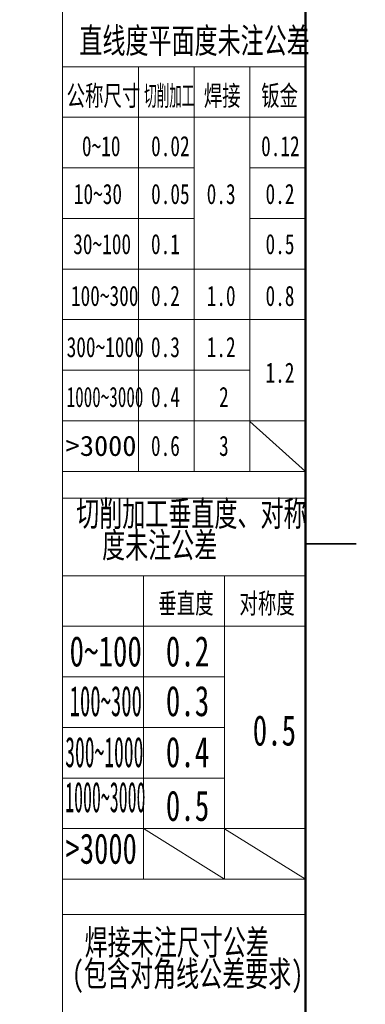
# Model space of a CAD drawing. Header units: millimetres. Extents: x -4 to 420, y 0 to 297.
# Tile 2 of 14: x -4 to 30, y 104 to 201. Entities that reach past the tile are written whole.
import ezdxf

# ---------------------------------------------------------------- set-up
doc = ezdxf.new("R2010")
doc.units = ezdxf.units.MM
doc.linetypes.add('CENTERX2', pattern=[20.32, 12.7, -2.54, 2.54, -2.54])
doc.layers.get('0').update_dxf_attribs({"lineweight": 18})
doc.layers.add('标注层', color=150, linetype='Continuous', lineweight=18)
doc.styles.add('SLDTEXTSTYLE0', font='txt', dxfattribs={"width": 0.7})
doc.styles.add('SLDTEXTSTYLE11', font='txt', dxfattribs={"width": 0.477371})
doc.styles.add('SLDTEXTSTYLE12', font='txt', dxfattribs={"width": 0.618901})
doc.styles.add('SLDTEXTSTYLE13', font='txt', dxfattribs={"width": 0.499682})
doc.styles.add('SLDTEXTSTYLE14', font='txt', dxfattribs={"width": 0.472346})
doc.styles.add('SLDTEXTSTYLE15', font='txt', dxfattribs={"width": 0.431677})
doc.styles.add('SLDTEXTSTYLE16', font='txt', dxfattribs={"width": 0.689585})
doc.styles.add('SLDTEXTSTYLE2', font='txt', dxfattribs={"width": 0.7})
doc.styles.add('SLDTEXTSTYLE7', font='txt', dxfattribs={"width": 1.026693})

# ---------------------------------------------------------------- blocks, each defined once
blk = doc.blocks.new('SW_NOTE_18')
at = {"layer": '标注层', "color": 0, "char_height": 2.5, "attachment_point": 2, "style": 'SLDTEXTSTYLE0'}
for s, insert, width in [('切削加工垂直度、对称', (17.188, 3.223), 49.6257), ('度未注公差', (14.059, 0.112), 24.57821)]:
    blk.add_mtext(s, dxfattribs=dict(at, insert=insert, width=width))
blk = doc.blocks.new('SW_NOTE_19')
at = {"layer": '标注层', "color": 0, "char_height": 2.5, "attachment_point": 2, "style": 'SLDTEXTSTYLE0'}
for s, insert, width in [('焊接未注尺寸公差', (13.75, 3.223), 39.55587), ('(包含对角线公差要求)', (14.816, 0.112), 47.88547)]:
    blk.add_mtext(s, dxfattribs=dict(at, insert=insert, width=width))

msp = doc.modelspace()

# ---------------------------------------------------------------- linework, layer by layer
at = {"color": 7, "linetype": 'Continuous', "lineweight": 18}
msp.add_line((-0.000512, 297.39658), (-0.000512, 0.39658), dxfattribs=at)
at = {"color": 1, "linetype": 'Continuous', "lineweight": 18}
for p, q in [((-0.000512, 290.989446), (-0.000512, 0.39658)), ((7.495928, 196.653328), (-0.000512, 196.653328)), ((7.495928, 196.653328), (7.495928, 156.653328)), ((12.995928, 196.653328), (7.495928, 196.653328)), ((12.995928, 196.653328), (12.995928, 156.653328)), ((18.495928, 196.653328), (12.995928, 196.653328)), ((18.495928, 196.653328), (18.495928, 156.653328)), ((18.495928, 196.653328), (23.995928, 196.653328)), ((-0.000512, 191.653328), (23.995928, 191.653328)), ((-0.000512, 186.653328), (12.995928, 186.653328)), ((18.495928, 186.653328), (23.995928, 186.653328)), ((-0.000512, 181.653328), (12.995928, 181.653328)), ((18.495928, 181.653328), (23.993714, 181.653328)), ((-0.000512, 176.653328), (23.995928, 176.653328)), ((-0.000512, 171.653328), (23.995928, 171.653328)), ((-0.004797, 166.653328), (18.495928, 166.653328)), ((-0.000512, 161.653328), (23.995928, 161.653328)), ((18.495928, 161.592284), (23.995928, 156.653328)), ((-0.000512, 156.653328), (23.995928, 156.653328)), ((-0.000512, 154.007648), (23.995928, 154.007648)), ((-0.000512, 146.342637), (7.998302, 146.342637)), ((7.998302, 146.342637), (7.998302, 116.334399)), ((15.997115, 146.342637), (7.998302, 146.342637)), ((15.997115, 146.342637), (15.997115, 116.334399)), ((15.997115, 146.342637), (23.995928, 146.342637)), ((-0.000512, 141.342637), (23.995928, 141.342637)), ((-0.006571, 136.340989), (15.997115, 136.340989)), ((-0.006571, 131.339342), (15.997115, 131.339342)), ((-0.006571, 126.337694), (15.997115, 126.337694)), ((-0.000512, 121.336046), (23.995928, 121.336046)), ((7.998302, 121.336046), (15.997115, 116.334399)), ((15.997115, 121.326783), (23.995928, 116.334399)), ((-0.000512, 116.334399), (23.995928, 116.334399)), ((23.995928, 116.334399), (23.969198, 116.422243)), ((-0.000512, 112.86382), (23.995928, 112.86382))]:
    msp.add_line(p, q, dxfattribs=at)
at = {"color": 7, "linetype": 'Continuous', "lineweight": 50}
msp.add_line((23.995928, 5.989446), (23.995928, 290.989446), dxfattribs=at)
at = {"color": 7, "linetype": 'Continuous', "lineweight": 35}
msp.add_line((28.995928, 149.489446), (23.995928, 149.489446), dxfattribs=at)
at = {"color": 1, "linetype": 'CENTERX2', "lineweight": 18}
msp.add_line((-0.000512, 146.342637), (23.995928, 146.342637), dxfattribs=at)

# ---------------------------------------------------------------- block references
at = {"layer": '标注层', "color": 1}
for name, p in [('SW_NOTE_18', (-4.471402, 150.502472)), ('SW_NOTE_19', (-2.473467, 108.133258))]:
    msp.add_blockref(name, p, dxfattribs=at)

# ---------------------------------------------------------------- texts
for s, insert, char_height, width, attachment_point, style in [('直线度平面度未注公差', (13.033434, 200.48856), 2.5, 70.17938941, 2, 'SLDTEXTSTYLE0'), ('公称尺寸', (0.396986, 194.797927), 2, 15.51731844, 1, 'SLDTEXTSTYLE0'), ('切削加工', (8.049951, 194.797927), 2, 10.67818098, 1, 'SLDTEXTSTYLE11'), ('焊接', (13.944684, 194.797927), 2, 7.68044693, 1, 'SLDTEXTSTYLE0'), ('钣金', (19.609332, 194.797927), 2, 7.71173184, 1, 'SLDTEXTSTYLE0'), ('0~10', (1.908856, 189.807122), 2, 7.61787709, 1, 'SLDTEXTSTYLE2'), ('0.02', (8.738684, 189.807122), 2, 7.57094972, 1, 'SLDTEXTSTYLE2'), ('0.12', (19.605165, 189.807122), 2, 7.57094972, 1, 'SLDTEXTSTYLE2'), ('10~30', (1.107521, 185.07717), 2, 9.35418994, 1, 'SLDTEXTSTYLE2'), ('0.05', (8.738684, 185.07717), 2, 7.57094972, 1, 'SLDTEXTSTYLE2'), ('0.3', (14.228958, 185.07717), 2, 5.56871508, 1, 'SLDTEXTSTYLE2'), ('0.2', (20.044054, 185.07717), 2, 5.56871508, 1, 'SLDTEXTSTYLE2'), ('30~100', (1.048163, 180.123074), 2, 11.57541899, 1, 'SLDTEXTSTYLE2'), ('0.1', (8.726854, 180.123074), 2, 5.4122905, 1, 'SLDTEXTSTYLE2'), ('0.5', (20.044054, 180.123074), 2, 5.56871508, 1, 'SLDTEXTSTYLE2'), ('100~300', (0.824764, 175.002634), 2, 13.35865922, 1, 'SLDTEXTSTYLE2'), ('0.2', (8.726854, 175.002634), 2, 5.56871508, 1, 'SLDTEXTSTYLE2'), ('1.0', (14.228958, 175.002634), 2, 5.34972067, 1, 'SLDTEXTSTYLE2'), ('0.8', (20.044054, 175.002634), 2, 5.58435754, 1, 'SLDTEXTSTYLE2'), ('300~1000', (0.398446, 169.944453), 2, 15.57988827, 1, 'SLDTEXTSTYLE2'), ('0.3', (8.726854, 169.944453), 2, 5.56871508, 1, 'SLDTEXTSTYLE2'), ('1.2', (14.228958, 169.944453), 2, 5.3027933, 1, 'SLDTEXTSTYLE2'), ('1.2', (20.041276, 167.40975), 2, 5.3027933, 1, 'SLDTEXTSTYLE2'), ('1000~3000', (0.398446, 165.011988), 2, 15.35150834, 1, 'SLDTEXTSTYLE12'), ('0.4', (8.726854, 165.011988), 2, 5.67821229, 1, 'SLDTEXTSTYLE2'), ('2', (15.454034, 165.011988), 2, 1.54860335, 1, 'SLDTEXTSTYLE2'), ('>3000', (0.308169, 160.178446), 2, 13.99514394, 1, 'SLDTEXTSTYLE7'), ('0.6', (8.726854, 160.178446), 2, 5.61564246, 1, 'SLDTEXTSTYLE2'), ('3', (15.454034, 160.178446), 2, 1.51731844, 1, 'SLDTEXTSTYLE2'), ('垂直度', (9.449547, 144.605395), 2, 11.60670391, 1, 'SLDTEXTSTYLE0'), ('对称度', (17.467906, 144.605395), 2, 11.63798883, 1, 'SLDTEXTSTYLE0'), ('0~100', (0.684706, 140.366683), 3, 14.4301676, 1, 'SLDTEXTSTYLE2'), ('0.2', (10.197835, 140.366683), 3, 8.35307263, 1, 'SLDTEXTSTYLE2'), ('100~300', (0.695123, 135.452462), 3, 14.30375827, 1, 'SLDTEXTSTYLE13'), ('0.3', (10.197835, 135.452462), 3, 8.35307263, 1, 'SLDTEXTSTYLE2'), ('0.5', (18.77624, 132.545766), 3, 8.35307263, 1, 'SLDTEXTSTYLE2'), ('300~1000', (0.26179, 130.411062), 3, 15.7694917, 1, 'SLDTEXTSTYLE14'), ('0.4', (10.197835, 130.411062), 3, 8.51731844, 1, 'SLDTEXTSTYLE2'), ('1000~3000', (0.25415, 125.960259), 3, 16.06128176, 1, 'SLDTEXTSTYLE15'), ('0.5', (10.197835, 125.099168), 3, 8.35307263, 1, 'SLDTEXTSTYLE2'), ('>3000', (0.295817, 120.862433), 3, 14.09990398, 1, 'SLDTEXTSTYLE16')]:
    msp.add_mtext(s, dxfattribs=dict(at, insert=insert, char_height=char_height, width=width, attachment_point=attachment_point, style=style))

doc.saveas('drawing.dxf')
